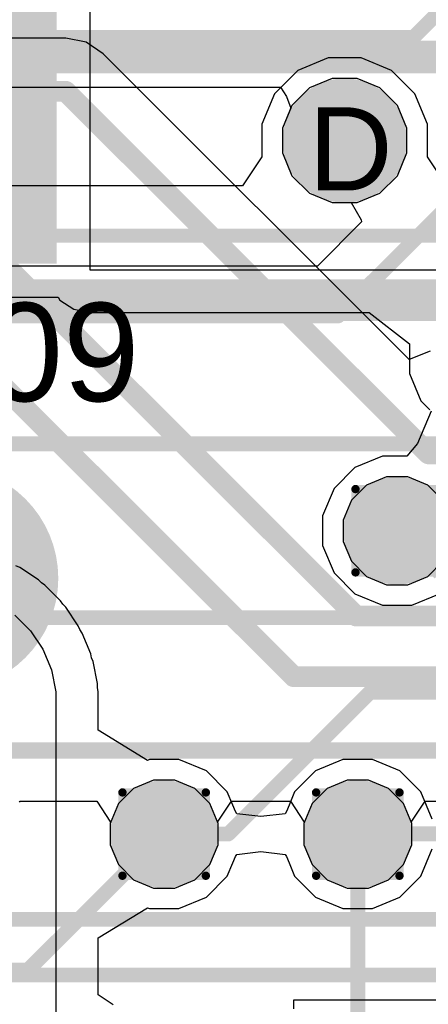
# Model space of a CAD drawing. Header units: inches. Extents: x -6 to 11.2, y -2.2 to 8.3.
# Tile 190 of 256: x 2.6846 to 2.7827, y 1.5233 to 1.7597. Entities that reach past the tile are written whole.
import ezdxf

# ---------------------------------------------------------------- set-up
doc = ezdxf.new("R2010")
doc.units = ezdxf.units.IN
doc.header["$MEASUREMENT"] = 0
for name, color, linetype in [('Board Layer Stack Bottom Overlay', 54, 'Continuous'), ('Board Layer Stack Bottom Solder', 6, 'Continuous'), ('Bottom Assembly', 56, 'Continuous'), ('Bottom Comp Body -Top13)-Comp Body -Bot14)', 56, 'Continuous'), ('Bottom Courtyard -Top15)-Courtyard -Bot16)', 56, 'Continuous'), ('Bottom Paste', 16, 'Continuous'), ('Drill Drawing', 1, 'Continuous'), ('Layer  6- Inner', 156, 'Continuous'), ('Layer 1- Top', 1, 'Continuous'), ('Layer 2- GND', 16, 'Continuous'), ('Layer 3- Inner', 16, 'Continuous'), ('Layer 4- Inner', 76, 'Continuous'), ('Layer 5- Inner', 90, 'Continuous'), ('Layer 7- PWR', 76, 'Continuous'), ('Layer 8- Bottom', 5, 'Continuous'), ('Top Overlay', 2, 'Continuous'), ('Top Solder', 216, 'Continuous'), ('Via Holes', 16, 'Continuous')]:
    doc.layers.add(name, color=color, linetype=linetype)
doc.styles.add('Arial', font='txt', dxfattribs={"height": 0.2})

# ---------------------------------------------------------------- blocks, each defined once
blk = doc.blocks.new('TEST_PAD_1_27_____SS_10')
at = {"layer": 'Layer 1- Top'}
h = blk.add_hatch(color=7, dxfattribs=at)
edge = h.paths.add_edge_path()
edge.add_arc((0, 0), 0.025, 0, 360)
at = {"layer": 'Top Solder'}
h = blk.add_hatch(color=216, dxfattribs=at)
edge = h.paths.add_edge_path()
edge.add_arc((0, 0), 0.02697, 0, 360)
blk = doc.blocks.new('FP_IHLP_5050CE_FP_3_175_3_MFG_B_477')
at = {"layer": 'Board Layer Stack Bottom Solder'}
blk.add_hatch(color=6, dxfattribs=at).paths.add_polyline_path([(0.11614, 0.10039), (0.31693, 0.10039), (0.31693, -0.10039), (0.11614, -0.10039)])
at = {"layer": 'Bottom Paste'}
blk.add_hatch(color=16, dxfattribs=at).paths.add_polyline_path([(0.11811, 0.09843), (0.31496, 0.09843), (0.31496, -0.09843), (0.11811, -0.09843)])
at = {"layer": 'Layer 8- Bottom'}
blk.add_hatch(color=7, dxfattribs=at).paths.add_polyline_path([(0.11811, 0.09843), (0.31496, 0.09843), (0.31496, -0.09843), (0.11811, -0.09843)])
at = {"layer": 'Board Layer Stack Bottom Overlay'}
blk.add_lwpolyline([(0.26732, 0.1378, 0.00787, 0.00787, 0), (0.26732, 0.25394, 0.00787, 0.00787, 0)], format="xyseb", dxfattribs=at)
blk.add_lwpolyline([(0.26535, 0.1378, 0.00394, 0.00394, 1), (0.26929, 0.1378, 0.00394, 0.00394, 1)], format="xyseb", close=True, dxfattribs=at)
at = {"layer": 'Bottom Assembly'}
blk.add_lwpolyline([(0.32677, -0.25787, 0.00787, 0.00787, 0), (0.32677, 0.25787, 0.00787, 0.00787, 0)], format="xyseb", dxfattribs=at)
at = {"layer": 'Bottom Comp Body -Top13)-Comp Body -Bot14)'}
blk.add_lwpolyline([(0.26732, -0.25394, 0.00787, 0.00787, 0), (0.26732, 0.25394, 0.00787, 0.00787, 0)], format="xyseb", dxfattribs=at)
at = {"layer": 'Bottom Courtyard -Top15)-Courtyard -Bot16)'}
blk.add_lwpolyline([(0.32677, -0.25787, 0.00787, 0.00787, 0), (0.32677, 0.25787, 0.00787, 0.00787, 0)], format="xyseb", dxfattribs=at)

msp = doc.modelspace()

# ---------------------------------------------------------------- hatches: boundary and pattern name
at = {"layer": 'Layer 1- Top'}
h = msp.add_hatch(color=7, dxfattribs=at)
edge = h.paths.add_edge_path()
edge.add_arc((2.7626, 1.73071), 0.00984, 0, 360)
h = msp.add_hatch(color=7, dxfattribs=at)
edge = h.paths.add_edge_path()
edge.add_arc((2.7752, 1.63701), 0.00787, 0, 360)
h = msp.add_hatch(color=7, dxfattribs=at)
edge = h.paths.add_edge_path()
edge.add_arc((2.71929, 1.56417), 0.00787, 0, 360)
h = msp.add_hatch(color=7, dxfattribs=at)
edge = h.paths.add_edge_path()
edge.add_arc((2.76575, 1.56417), 0.00787, 0, 360)
at = {"layer": 'Layer 2- GND'}
h = msp.add_hatch(color=7, dxfattribs=at)
edge = h.paths.add_edge_path()
edge.add_arc((2.7626, 1.73071), 0.01492, 0, 360)
h = msp.add_hatch(color=7, dxfattribs=at)
edge = h.paths.add_edge_path()
edge.add_arc((2.7752, 1.63701), 0.01295, 0, 360)
h = msp.add_hatch(color=7, dxfattribs=at)
edge = h.paths.add_edge_path()
edge.add_arc((2.71929, 1.56417), 0.01295, 0, 360)
h = msp.add_hatch(color=7, dxfattribs=at)
edge = h.paths.add_edge_path()
edge.add_arc((2.76575, 1.56417), 0.01295, 0, 360)
at = {"layer": 'Layer 3- Inner'}
h = msp.add_hatch(color=7, dxfattribs=at)
edge = h.paths.add_edge_path()
edge.add_arc((2.7752, 1.63701), 0.00787, 0, 360)
h = msp.add_hatch(color=7, dxfattribs=at)
edge = h.paths.add_edge_path()
edge.add_arc((2.71929, 1.56417), 0.00787, 0, 360)
h = msp.add_hatch(color=7, dxfattribs=at)
edge = h.paths.add_edge_path()
edge.add_arc((2.76575, 1.56417), 0.00787, 0, 360)
at = {"layer": 'Layer 4- Inner'}
h = msp.add_hatch(color=7, dxfattribs=at)
edge = h.paths.add_edge_path()
edge.add_arc((2.7626, 1.73071), 0.00984, 0, 360)
at = {"layer": 'Layer 7- PWR'}
h = msp.add_hatch(color=7, dxfattribs=at)
edge = h.paths.add_edge_path()
edge.add_arc((2.7626, 1.73071), 0.01492, 0, 360)
h = msp.add_hatch(color=7, dxfattribs=at)
edge = h.paths.add_edge_path()
edge.add_arc((2.7752, 1.63701), 0.01295, 0, 360)
h = msp.add_hatch(color=7, dxfattribs=at)
edge = h.paths.add_edge_path()
edge.add_arc((2.71929, 1.56417), 0.01295, 0, 360)
h = msp.add_hatch(color=7, dxfattribs=at)
edge = h.paths.add_edge_path()
edge.add_arc((2.76575, 1.56417), 0.01295, 0, 360)
at = {"layer": 'Layer 8- Bottom'}
h = msp.add_hatch(color=7, dxfattribs=at)
edge = h.paths.add_edge_path()
edge.add_arc((2.7626, 1.73071), 0.00984, 0, 360)
h = msp.add_hatch(color=7, dxfattribs=at)
edge = h.paths.add_edge_path()
edge.add_arc((2.7752, 1.63701), 0.00787, 0, 360)
h = msp.add_hatch(color=7, dxfattribs=at)
edge = h.paths.add_edge_path()
edge.add_arc((2.71929, 1.56417), 0.00787, 0, 360)
h = msp.add_hatch(color=7, dxfattribs=at)
edge = h.paths.add_edge_path()
edge.add_arc((2.76575, 1.56417), 0.00787, 0, 360)
at = {"layer": 'Via Holes'}
h = msp.add_hatch(color=7, dxfattribs=at)
edge = h.paths.add_edge_path()
edge.add_arc((2.7626, 1.73071), 0.00492, 0, 360)
h = msp.add_hatch(color=7, dxfattribs=at)
edge = h.paths.add_edge_path()
edge.add_arc((2.7752, 1.63701), 0.00295, 0, 360)
h = msp.add_hatch(color=7, dxfattribs=at)
edge = h.paths.add_edge_path()
edge.add_arc((2.71929, 1.56417), 0.00295, 0, 360)
h = msp.add_hatch(color=7, dxfattribs=at)
edge = h.paths.add_edge_path()
edge.add_arc((2.76575, 1.56417), 0.00295, 0, 360)

# ---------------------------------------------------------------- linework, layer by layer
at = {"layer": 'Drill Drawing'}
for points in [[(2.7652, 1.64701, 0.002, 0.002, 0), (2.7852, 1.64701, 0.002, 0.002, 0)], [(2.7652, 1.62701, 0.002, 0.002, 0), (2.7652, 1.64701, 0.002, 0.002, 0)], [(2.7652, 1.62701, 0.002, 0.002, 0), (2.7852, 1.62701, 0.002, 0.002, 0)], [(2.70929, 1.57417, 0.002, 0.002, 0), (2.72929, 1.57417, 0.002, 0.002, 0)], [(2.70929, 1.55417, 0.002, 0.002, 0), (2.70929, 1.57417, 0.002, 0.002, 0)], [(2.72929, 1.55417, 0.002, 0.002, 0), (2.72929, 1.57417, 0.002, 0.002, 0)], [(2.75575, 1.57417, 0.002, 0.002, 0), (2.77575, 1.57417, 0.002, 0.002, 0)], [(2.75575, 1.55417, 0.002, 0.002, 0), (2.75575, 1.57417, 0.002, 0.002, 0)], [(2.77575, 1.55417, 0.002, 0.002, 0), (2.77575, 1.57417, 0.002, 0.002, 0)], [(2.70929, 1.55417, 0.002, 0.002, 0), (2.72929, 1.55417, 0.002, 0.002, 0)], [(2.75575, 1.55417, 0.002, 0.002, 0), (2.77575, 1.55417, 0.002, 0.002, 0)]]:
    msp.add_lwpolyline(points, format="xyseb", dxfattribs=at)
for points in [[(2.7647, 1.64701, 0.001, 0.001, 1), (2.7657, 1.64701, 0.001, 0.001, 1)], [(2.7647, 1.64701, 0.001, 0.001, 1), (2.7657, 1.64701, 0.001, 0.001, 1)], [(2.7647, 1.62701, 0.001, 0.001, 1), (2.7657, 1.62701, 0.001, 0.001, 1)], [(2.7647, 1.62701, 0.001, 0.001, 1), (2.7657, 1.62701, 0.001, 0.001, 1)], [(2.70879, 1.57417, 0.001, 0.001, 1), (2.70979, 1.57417, 0.001, 0.001, 1)], [(2.70879, 1.57417, 0.001, 0.001, 1), (2.70979, 1.57417, 0.001, 0.001, 1)], [(2.72879, 1.57417, 0.001, 0.001, 1), (2.72979, 1.57417, 0.001, 0.001, 1)], [(2.72879, 1.57417, 0.001, 0.001, 1), (2.72979, 1.57417, 0.001, 0.001, 1)], [(2.75525, 1.57417, 0.001, 0.001, 1), (2.75625, 1.57417, 0.001, 0.001, 1)], [(2.75525, 1.57417, 0.001, 0.001, 1), (2.75625, 1.57417, 0.001, 0.001, 1)], [(2.77525, 1.57417, 0.001, 0.001, 1), (2.77625, 1.57417, 0.001, 0.001, 1)], [(2.77525, 1.57417, 0.001, 0.001, 1), (2.77625, 1.57417, 0.001, 0.001, 1)], [(2.70879, 1.55417, 0.001, 0.001, 1), (2.70979, 1.55417, 0.001, 0.001, 1)], [(2.70879, 1.55417, 0.001, 0.001, 1), (2.70979, 1.55417, 0.001, 0.001, 1)], [(2.72879, 1.55417, 0.001, 0.001, 1), (2.72979, 1.55417, 0.001, 0.001, 1)], [(2.72879, 1.55417, 0.001, 0.001, 1), (2.72979, 1.55417, 0.001, 0.001, 1)], [(2.75525, 1.55417, 0.001, 0.001, 1), (2.75625, 1.55417, 0.001, 0.001, 1)], [(2.75525, 1.55417, 0.001, 0.001, 1), (2.75625, 1.55417, 0.001, 0.001, 1)], [(2.77525, 1.55417, 0.001, 0.001, 1), (2.77625, 1.55417, 0.001, 0.001, 1)], [(2.77525, 1.55417, 0.001, 0.001, 1), (2.77625, 1.55417, 0.001, 0.001, 1)]]:
    msp.add_lwpolyline(points, format="xyseb", close=True, dxfattribs=at)
at = {"layer": 'Layer  6- Inner'}
for p, q in [((2.69567, 1.75526), (2.5, 1.75526)), ((2.70055, 1.75429), (2.69567, 1.75526)), ((2.70468, 1.75153), (2.70055, 1.75429)), ((2.77811, 1.6781), (2.70468, 1.75153)), ((2.75963, 1.74563), (2.75415, 1.74336)), ((2.76557, 1.74563), (2.75963, 1.74563)), ((2.77105, 1.74336), (2.76557, 1.74563)), ((2.75415, 1.74336), (2.74995, 1.73916)), ((2.77525, 1.73916), (2.77105, 1.74336)), ((2.74995, 1.73916), (2.74768, 1.73368)), ((2.77752, 1.73368), (2.77525, 1.73916)), ((2.74768, 1.73368), (2.74768, 1.72774)), ((2.77752, 1.72774), (2.77752, 1.73368)), ((2.74768, 1.72774), (2.74995, 1.72226)), ((2.77525, 1.72226), (2.77752, 1.72774)), ((2.74995, 1.72226), (2.75415, 1.71806)), ((2.77105, 1.71806), (2.77525, 1.72226)), ((2.75415, 1.71806), (2.75963, 1.71579)), ((2.76557, 1.71579), (2.77105, 1.71806)), ((2.75963, 1.71579), (2.76557, 1.71579)), ((2.78311, 1.68017), (2.77811, 1.6781)), ((2.68461, 1.57187), (2.68473, 1.57205)), ((2.68473, 1.57205), (2.70312, 1.57205)), ((2.70312, 1.57205), (2.70646, 1.56705)), ((2.73212, 1.56705), (2.73546, 1.57205)), ((2.73546, 1.57205), (2.74958, 1.57205)), ((2.74958, 1.57205), (2.75292, 1.56705)), ((2.77858, 1.56705), (2.78192, 1.57205)), ((2.78192, 1.57205), (2.8007, 1.57205)), ((2.70646, 1.56705), (2.70634, 1.56675)), ((2.70634, 1.56675), (2.70634, 1.5616)), ((2.73224, 1.56675), (2.73212, 1.56705)), ((2.73224, 1.5616), (2.73224, 1.56675)), ((2.75292, 1.56705), (2.7528, 1.56675)), ((2.7528, 1.56675), (2.7528, 1.5616)), ((2.7787, 1.56675), (2.77858, 1.56705)), ((2.7787, 1.5616), (2.7787, 1.56675)), ((2.70634, 1.5616), (2.70831, 1.55684)), ((2.73027, 1.55684), (2.73224, 1.5616)), ((2.7528, 1.5616), (2.75477, 1.55684)), ((2.77673, 1.55684), (2.7787, 1.5616)), ((2.70831, 1.55684), (2.71195, 1.55319)), ((2.72663, 1.55319), (2.73027, 1.55684)), ((2.75477, 1.55684), (2.75841, 1.55319)), ((2.77309, 1.55319), (2.77673, 1.55684)), ((2.71195, 1.55319), (2.71671, 1.55122)), ((2.71671, 1.55122), (2.72187, 1.55122)), ((2.72187, 1.55122), (2.72663, 1.55319)), ((2.75841, 1.55319), (2.76317, 1.55122)), ((2.76317, 1.55122), (2.76832, 1.55122)), ((2.76832, 1.55122), (2.77309, 1.55319))]:
    msp.add_line(p, q, dxfattribs=at)
for points in [[(2.5, 1.74252, 0.005, 0.005, 0), (2.69567, 1.74252, 0.005, 0.005, 0)], [(2.69567, 1.74252, 0.005, 0.005, 0), (2.78272, 1.65547, 0.005, 0.005, 0)], [(2.65591, 1.72598, 0.005, 0.005, 0), (2.76535, 1.61654, 0.005, 0.005, 0)], [(2.64528, 1.70709, 0.005, 0.005, 0), (2.75039, 1.60197, 0.005, 0.005, 0)], [(2.78272, 1.65547, 0.005, 0.005, 0), (2.8098, 1.65547, 0.005, 0.005, 0)], [(2.76535, 1.61654, 0.005, 0.005, 0), (2.79409, 1.61654, 0.005, 0.005, 0)], [(2.75039, 1.60197, 0.005, 0.005, 0), (2.94094, 1.60197, 0.005, 0.005, 0)], [(2.56535, 1.58425, 0.00394, 0.00394, 0), (2.81378, 1.58425, 0.00394, 0.00394, 0)]]:
    msp.add_lwpolyline(points, format="xyseb", dxfattribs=at)
for points in [[(2.69442, 1.74252, 0.0025, 0.0025, 1), (2.69692, 1.74252, 0.0025, 0.0025, 1)], [(2.69442, 1.74252, 0.0025, 0.0025, 1), (2.69692, 1.74252, 0.0025, 0.0025, 1)], [(2.78147, 1.65547, 0.0025, 0.0025, 1), (2.78397, 1.65547, 0.0025, 0.0025, 1)], [(2.78147, 1.65547, 0.0025, 0.0025, 1), (2.78397, 1.65547, 0.0025, 0.0025, 1)], [(2.7641, 1.61654, 0.0025, 0.0025, 1), (2.7666, 1.61654, 0.0025, 0.0025, 1)], [(2.7641, 1.61654, 0.0025, 0.0025, 1), (2.7666, 1.61654, 0.0025, 0.0025, 1)], [(2.74914, 1.60197, 0.0025, 0.0025, 1), (2.75164, 1.60197, 0.0025, 0.0025, 1)], [(2.74914, 1.60197, 0.0025, 0.0025, 1), (2.75164, 1.60197, 0.0025, 0.0025, 1)]]:
    msp.add_lwpolyline(points, format="xyseb", close=True, dxfattribs=at)
at = {"layer": 'Layer 1- Top'}
for p, q in [((2.75865, 1.75055), (2.75136, 1.74753)), ((2.76655, 1.75055), (2.75865, 1.75055)), ((2.77384, 1.74753), (2.76655, 1.75055)), ((2.75136, 1.74753), (2.74578, 1.74195)), ((2.77942, 1.74195), (2.77384, 1.74753)), ((2.74578, 1.74195), (2.74276, 1.73466)), ((2.78244, 1.73466), (2.77942, 1.74195)), ((2.74276, 1.73466), (2.74276, 1.72676)), ((2.78244, 1.72676), (2.78244, 1.73466)), ((2.74276, 1.72676), (2.7381, 1.7198)), ((2.7871, 1.7198), (2.78244, 1.72676)), ((2.7381, 1.7198), (2.62344, 1.7198))]:
    msp.add_line(p, q, dxfattribs=at)
for points in [[(2.6185, 1.70787, 0.00339, 0.00339, 0), (2.82008, 1.70787, 0.00339, 0.00339, 0)], [(2.61299, 1.69567, 0.00339, 0.00339, 0), (2.8248, 1.69567, 0.00339, 0.00339, 0)], [(2.7752, 1.63701, 0.00354, 0.00354, 0), (2.78543, 1.62677, 0.00354, 0.00354, 0)], [(2.68661, 1.5315, 0.00354, 0.00354, 0), (2.71929, 1.56417, 0.00354, 0.00354, 0)], [(2.76575, 1.49646, 0.00354, 0.00354, 0), (2.76575, 1.56417, 0.00354, 0.00354, 0)], [(2.65669, 1.5315, 0.00354, 0.00354, 0), (2.68661, 1.5315, 0.00354, 0.00354, 0)]]:
    msp.add_lwpolyline(points, format="xyseb", dxfattribs=at)
for points in [[(2.77431, 1.63701, 0.00177, 0.00177, 1), (2.77608, 1.63701, 0.00177, 0.00177, 1)], [(2.71841, 1.56417, 0.00177, 0.00177, 1), (2.72018, 1.56417, 0.00177, 0.00177, 1)], [(2.76486, 1.56417, 0.00177, 0.00177, 1), (2.76663, 1.56417, 0.00177, 0.00177, 1)], [(2.68573, 1.5315, 0.00177, 0.00177, 1), (2.6875, 1.5315, 0.00177, 0.00177, 1)], [(2.68573, 1.5315, 0.00177, 0.00177, 1), (2.6875, 1.5315, 0.00177, 0.00177, 1)]]:
    msp.add_lwpolyline(points, format="xyseb", close=True, dxfattribs=at)
at = {"layer": 'Layer 3- Inner'}
for p, q in [((2.46458, 1.74351), (2.74723, 1.74351)), ((2.74723, 1.74351), (2.74861, 1.7413)), ((2.74861, 1.7413), (2.74968, 1.73851)), ((2.74968, 1.73851), (2.74768, 1.73368)), ((2.74768, 1.73368), (2.74768, 1.72774)), ((2.74768, 1.72774), (2.74995, 1.72226)), ((2.74995, 1.72226), (2.75415, 1.71806)), ((2.75415, 1.71806), (2.75963, 1.71579)), ((2.75963, 1.71579), (2.76418, 1.71579)), ((2.76418, 1.71579), (2.76652, 1.71166)), ((2.76664, 1.71117), (2.75605, 1.70058)), ((2.76652, 1.71166), (2.76664, 1.71117)), ((2.75605, 1.70058), (2.58965, 1.70058))]:
    msp.add_line(p, q, dxfattribs=at)
for points in [[(2.77913, 1.75551, 0.00354, 0.00354, 0), (2.81811, 1.79449, 0.00354, 0.00354, 0)], [(1.96654, 1.75551, 0.00354, 0.00354, 0), (2.77913, 1.75551, 0.00354, 0.00354, 0)], [(2.76102, 1.68858, 0.00354, 0.00354, 0), (2.81575, 1.74331, 0.00354, 0.00354, 0)], [(2.57598, 1.68858, 0.00354, 0.00354, 0), (2.76102, 1.68858, 0.00354, 0.00354, 0)], [(2.65984, 1.65787, 0.00354, 0.00354, 0), (2.80472, 1.65787, 0.00354, 0.00354, 0)], [(2.7752, 1.63701, 0.00354, 0.00354, 0), (2.77598, 1.63622, 0.00354, 0.00354, 0)], [(2.77598, 1.63622, 0.00354, 0.00354, 0), (2.85984, 1.63622, 0.00354, 0.00354, 0)], [(2.63228, 1.61614, 0.00354, 0.00354, 0), (2.86457, 1.61614, 0.00354, 0.00354, 0)], [(2.73465, 1.56417, 0.00354, 0.00354, 0), (2.76869, 1.59821, 0.00354, 0.00354, 0)], [(2.76869, 1.59821, 0.00354, 0.00354, 0), (2.86869, 1.59821, 0.00354, 0.00354, 0)], [(2.71929, 1.56417, 0.00354, 0.00354, 0), (2.73465, 1.56417, 0.00354, 0.00354, 0)], [(2.7658, 1.56423, 0.00354, 0.00354, 0), (2.84559, 1.56423, 0.00354, 0.00354, 0)], [(2.60866, 1.5437, 0.00354, 0.00354, 0), (2.8622, 1.5437, 0.00354, 0.00354, 0)], [(2.41457, 1.53032, 0.00354, 0.00354, 0), (2.87953, 1.53032, 0.00354, 0.00354, 0)]]:
    msp.add_lwpolyline(points, format="xyseb", dxfattribs=at)
for points in [[(2.77825, 1.75551, 0.00177, 0.00177, 1), (2.78002, 1.75551, 0.00177, 0.00177, 1)], [(2.77825, 1.75551, 0.00177, 0.00177, 1), (2.78002, 1.75551, 0.00177, 0.00177, 1)], [(2.76014, 1.68858, 0.00177, 0.00177, 1), (2.76191, 1.68858, 0.00177, 0.00177, 1)], [(2.76014, 1.68858, 0.00177, 0.00177, 1), (2.76191, 1.68858, 0.00177, 0.00177, 1)], [(2.77431, 1.63701, 0.00177, 0.00177, 1), (2.77608, 1.63701, 0.00177, 0.00177, 1)], [(2.7751, 1.63622, 0.00177, 0.00177, 1), (2.77687, 1.63622, 0.00177, 0.00177, 1)], [(2.7751, 1.63622, 0.00177, 0.00177, 1), (2.77687, 1.63622, 0.00177, 0.00177, 1)], [(2.7678, 1.59821, 0.00177, 0.00177, 1), (2.76957, 1.59821, 0.00177, 0.00177, 1)], [(2.7678, 1.59821, 0.00177, 0.00177, 1), (2.76957, 1.59821, 0.00177, 0.00177, 1)], [(2.71841, 1.56417, 0.00177, 0.00177, 1), (2.72018, 1.56417, 0.00177, 0.00177, 1)], [(2.73376, 1.56417, 0.00177, 0.00177, 1), (2.73553, 1.56417, 0.00177, 0.00177, 1)], [(2.73376, 1.56417, 0.00177, 0.00177, 1), (2.73553, 1.56417, 0.00177, 0.00177, 1)], [(2.76492, 1.56423, 0.00177, 0.00177, 1), (2.76669, 1.56423, 0.00177, 0.00177, 1)]]:
    msp.add_lwpolyline(points, format="xyseb", close=True, dxfattribs=at)
at = {"layer": 'Layer 4- Inner'}
for p, q in [((2.76786, 1.64799), (2.76422, 1.64434)), ((2.77262, 1.64996), (2.76786, 1.64799)), ((2.77777, 1.64996), (2.77262, 1.64996)), ((2.78253, 1.64799), (2.77777, 1.64996)), ((2.78618, 1.64434), (2.78253, 1.64799)), ((2.76422, 1.64434), (2.76224, 1.63958)), ((2.76224, 1.63958), (2.76224, 1.63443)), ((2.76224, 1.63443), (2.76422, 1.62967)), ((2.76422, 1.62967), (2.76786, 1.62603)), ((2.78253, 1.62603), (2.78618, 1.62967)), ((2.76786, 1.62603), (2.77262, 1.62406)), ((2.77777, 1.62406), (2.78253, 1.62603)), ((2.77262, 1.62406), (2.77777, 1.62406)), ((2.71671, 1.57713), (2.71195, 1.57515)), ((2.72187, 1.57713), (2.71671, 1.57713)), ((2.72663, 1.57515), (2.72187, 1.57713)), ((2.76317, 1.57713), (2.75841, 1.57515)), ((2.76832, 1.57713), (2.76317, 1.57713)), ((2.77309, 1.57515), (2.76832, 1.57713)), ((2.71195, 1.57515), (2.70831, 1.57151)), ((2.73027, 1.57151), (2.72663, 1.57515)), ((2.75841, 1.57515), (2.75477, 1.57151)), ((2.77673, 1.57151), (2.77309, 1.57515)), ((2.70831, 1.57151), (2.70634, 1.56675)), ((2.73224, 1.56675), (2.73027, 1.57151)), ((2.75477, 1.57151), (2.7528, 1.56675)), ((2.7787, 1.56675), (2.77673, 1.57151)), ((2.70634, 1.56675), (2.70634, 1.5616)), ((2.73224, 1.5616), (2.73224, 1.56675)), ((2.7528, 1.56675), (2.7528, 1.5616)), ((2.7787, 1.5616), (2.7787, 1.56675)), ((2.70634, 1.5616), (2.70831, 1.55684)), ((2.73027, 1.55684), (2.73224, 1.5616)), ((2.7528, 1.5616), (2.75477, 1.55684)), ((2.77673, 1.55684), (2.7787, 1.5616)), ((2.70831, 1.55684), (2.71195, 1.55319)), ((2.72663, 1.55319), (2.73027, 1.55684)), ((2.75477, 1.55684), (2.75841, 1.55319)), ((2.77309, 1.55319), (2.77673, 1.55684)), ((2.71195, 1.55319), (2.71671, 1.55122)), ((2.71671, 1.55122), (2.72187, 1.55122)), ((2.72187, 1.55122), (2.72663, 1.55319)), ((2.75841, 1.55319), (2.76317, 1.55122)), ((2.76317, 1.55122), (2.76832, 1.55122)), ((2.76832, 1.55122), (2.77309, 1.55319))]:
    msp.add_line(p, q, dxfattribs=at)
at = {"layer": 'Layer 5- Inner'}
for p, q in [((2.75963, 1.74563), (2.75415, 1.74336)), ((2.76557, 1.74563), (2.75963, 1.74563)), ((2.77105, 1.74336), (2.76557, 1.74563)), ((2.75415, 1.74336), (2.74995, 1.73916)), ((2.77525, 1.73916), (2.77105, 1.74336)), ((2.74995, 1.73916), (2.74768, 1.73368)), ((2.77752, 1.73368), (2.77525, 1.73916)), ((2.74768, 1.73368), (2.74768, 1.72774)), ((2.77752, 1.72774), (2.77752, 1.73368)), ((2.74768, 1.72774), (2.74995, 1.72226)), ((2.77525, 1.72226), (2.77752, 1.72774)), ((2.74995, 1.72226), (2.75415, 1.71806)), ((2.77105, 1.71806), (2.77525, 1.72226)), ((2.75415, 1.71806), (2.75963, 1.71579)), ((2.76557, 1.71579), (2.77105, 1.71806)), ((2.75963, 1.71579), (2.76557, 1.71579)), ((2.76786, 1.64799), (2.76422, 1.64434)), ((2.77262, 1.64996), (2.76786, 1.64799)), ((2.77777, 1.64996), (2.77262, 1.64996)), ((2.78253, 1.64799), (2.77777, 1.64996)), ((2.78618, 1.64434), (2.78253, 1.64799)), ((2.76422, 1.64434), (2.76224, 1.63958)), ((2.76224, 1.63958), (2.76224, 1.63443)), ((2.76224, 1.63443), (2.76422, 1.62967)), ((2.76422, 1.62967), (2.76786, 1.62603)), ((2.78253, 1.62603), (2.78618, 1.62967)), ((2.76786, 1.62603), (2.77262, 1.62406)), ((2.77777, 1.62406), (2.78253, 1.62603)), ((2.77262, 1.62406), (2.77777, 1.62406)), ((2.71671, 1.57713), (2.71195, 1.57515)), ((2.72187, 1.57713), (2.71671, 1.57713)), ((2.72663, 1.57515), (2.72187, 1.57713)), ((2.76317, 1.57713), (2.75841, 1.57515)), ((2.76832, 1.57713), (2.76317, 1.57713)), ((2.77309, 1.57515), (2.76832, 1.57713)), ((2.71195, 1.57515), (2.70831, 1.57151)), ((2.73027, 1.57151), (2.72663, 1.57515)), ((2.75841, 1.57515), (2.75477, 1.57151)), ((2.77673, 1.57151), (2.77309, 1.57515)), ((2.70831, 1.57151), (2.70634, 1.56675)), ((2.73224, 1.56675), (2.73027, 1.57151)), ((2.75477, 1.57151), (2.7528, 1.56675)), ((2.7787, 1.56675), (2.77673, 1.57151)), ((2.70634, 1.56675), (2.70634, 1.5616)), ((2.73224, 1.5616), (2.73224, 1.56675)), ((2.7528, 1.56675), (2.7528, 1.5616)), ((2.7787, 1.5616), (2.7787, 1.56675)), ((2.70634, 1.5616), (2.70831, 1.55684)), ((2.73027, 1.55684), (2.73224, 1.5616)), ((2.7528, 1.5616), (2.75477, 1.55684)), ((2.77673, 1.55684), (2.7787, 1.5616)), ((2.70831, 1.55684), (2.71195, 1.55319)), ((2.72663, 1.55319), (2.73027, 1.55684)), ((2.75477, 1.55684), (2.75841, 1.55319)), ((2.77309, 1.55319), (2.77673, 1.55684)), ((2.71195, 1.55319), (2.71671, 1.55122)), ((2.71671, 1.55122), (2.72187, 1.55122)), ((2.72187, 1.55122), (2.72663, 1.55319)), ((2.75841, 1.55319), (2.76317, 1.55122)), ((2.76317, 1.55122), (2.76832, 1.55122)), ((2.76832, 1.55122), (2.77309, 1.55319))]:
    msp.add_line(p, q, dxfattribs=at)
at = {"layer": 'Layer 8- Bottom'}
for p, q in [((2.70151, 1.69961), (2.70151, 1.7976)), ((2.84756, 1.69961), (2.70151, 1.69961)), ((2.66659, 1.69311), (2.69383, 1.69311)), ((2.69383, 1.69311), (2.6943, 1.6924)), ((2.6943, 1.6924), (2.69761, 1.69019)), ((2.69761, 1.69019), (2.70151, 1.68941)), ((2.70151, 1.68941), (2.76851, 1.68941)), ((2.76851, 1.68941), (2.77819, 1.6819)), ((2.77819, 1.6819), (2.77819, 1.67479)), ((2.77819, 1.67479), (2.78091, 1.66822)), ((2.78091, 1.66822), (2.78305, 1.66608)), ((2.78338, 1.66575), (2.78008, 1.65799)), ((2.78008, 1.65799), (2.77755, 1.65488)), ((2.77164, 1.65488), (2.76507, 1.65216)), ((2.77755, 1.65488), (2.77164, 1.65488)), ((2.76507, 1.65216), (2.76004, 1.64713)), ((2.76004, 1.64713), (2.75732, 1.64056)), ((2.75732, 1.64056), (2.75732, 1.63345)), ((2.75732, 1.63345), (2.76004, 1.62688)), ((2.68467, 1.62822), (2.68375, 1.6286)), ((2.68912, 1.62525), (2.68467, 1.62822)), ((2.76004, 1.62688), (2.76507, 1.62186)), ((2.68983, 1.62454), (2.68912, 1.62525)), ((2.69067, 1.62398), (2.68983, 1.62454)), ((2.69445, 1.6202), (2.69067, 1.62398)), ((2.69501, 1.61936), (2.69445, 1.6202)), ((2.76507, 1.62186), (2.77164, 1.61913)), ((2.77875, 1.61913), (2.78532, 1.62186)), ((2.69572, 1.61865), (2.69501, 1.61936)), ((2.69869, 1.6142), (2.69572, 1.61865)), ((2.77164, 1.61913), (2.77875, 1.61913)), ((2.68346, 1.61677), (2.68724, 1.61299)), ((2.68724, 1.61299), (2.69022, 1.60854)), ((2.69908, 1.61327), (2.69869, 1.6142)), ((2.69964, 1.61244), (2.69908, 1.61327)), ((2.70168, 1.60749), (2.69964, 1.61244)), ((2.69022, 1.60854), (2.69226, 1.60359)), ((2.70188, 1.60651), (2.70168, 1.60749)), ((2.70226, 1.60558), (2.70188, 1.60651)), ((2.70331, 1.60033), (2.70226, 1.60558)), ((2.69226, 1.60359), (2.69331, 1.59834)), ((2.69331, 1.59834), (2.69331, 1.59567)), ((2.70331, 1.59933), (2.70331, 1.60033)), ((2.7035, 1.59834), (2.70331, 1.59933)), ((2.7035, 1.58909), (2.7035, 1.59834)), ((2.69331, 1.59567), (2.69331, 1.5102)), ((2.71531, 1.58187), (2.7035, 1.58909)), ((2.71574, 1.58205), (2.71531, 1.58187)), ((2.72285, 1.58205), (2.71574, 1.58205)), ((2.72942, 1.57933), (2.72285, 1.58205)), ((2.76219, 1.58205), (2.75562, 1.57933)), ((2.7693, 1.58205), (2.76219, 1.58205)), ((2.77587, 1.57933), (2.7693, 1.58205)), ((2.73444, 1.5743), (2.72942, 1.57933)), ((2.75562, 1.57933), (2.7506, 1.5743)), ((2.7809, 1.5743), (2.77587, 1.57933)), ((2.73578, 1.57108), (2.73444, 1.5743)), ((2.7506, 1.5743), (2.74926, 1.57108)), ((2.78362, 1.56773), (2.7809, 1.5743)), ((2.73639, 1.56959), (2.73578, 1.57108)), ((2.74926, 1.57108), (2.74865, 1.56959)), ((2.73674, 1.56904), (2.73639, 1.56959)), ((2.73639, 1.56959), (2.73639, 1.56959)), ((2.74252, 1.56836), (2.73674, 1.56904)), ((2.7483, 1.56904), (2.74252, 1.56836)), ((2.74864, 1.56959), (2.7483, 1.56904)), ((2.74865, 1.56959), (2.74864, 1.56959)), ((2.7809, 1.55405), (2.78362, 1.56062)), ((2.73578, 1.55726), (2.73639, 1.55875)), ((2.73639, 1.55875), (2.73674, 1.5593)), ((2.73639, 1.55875), (2.73639, 1.55875)), ((2.73674, 1.5593), (2.74252, 1.55998)), ((2.74252, 1.55998), (2.7483, 1.5593)), ((2.7483, 1.5593), (2.74864, 1.55875)), ((2.74864, 1.55875), (2.74865, 1.55875)), ((2.74865, 1.55875), (2.74926, 1.55726)), ((2.73444, 1.55405), (2.73578, 1.55726)), ((2.74926, 1.55726), (2.7506, 1.55405)), ((2.72942, 1.54902), (2.73444, 1.55405)), ((2.7506, 1.55405), (2.75562, 1.54902)), ((2.77587, 1.54902), (2.7809, 1.55405)), ((2.72285, 1.5463), (2.72942, 1.54902)), ((2.75562, 1.54902), (2.76219, 1.5463)), ((2.7693, 1.5463), (2.77587, 1.54902)), ((2.7035, 1.53925), (2.71531, 1.54647)), ((2.71531, 1.54647), (2.71574, 1.5463)), ((2.71574, 1.5463), (2.72285, 1.5463)), ((2.76219, 1.5463), (2.7693, 1.5463)), ((2.7035, 1.52558), (2.7035, 1.53925)), ((2.70707, 1.52319), (2.7035, 1.52558)), ((2.80222, 1.52433), (2.75033, 1.52433)), ((2.75033, 1.52433), (2.75033, 1.5222))]:
    msp.add_line(p, q, dxfattribs=at)

# ---------------------------------------------------------------- block references
for name, p, rotation in [('FP_IHLP_5050CE_FP_3_175_3_MFG_B_477', (2.59309, 2.01807), 270), ('TEST_PAD_1_27_____SS_10', (2.66693, 1.62559), 90)]:
    msp.add_blockref(name, p, dxfattribs=dict(rotation=rotation))

# ---------------------------------------------------------------- texts
at = {"layer": 'Drill Drawing', "style": 'Arial'}
msp.add_text('D', height=0.02, dxfattribs=at).set_placement((2.75393, 1.71871))
at = {"layer": 'Top Overlay', "style": 'Arial'}
msp.add_text('TP309', height=0.023622, dxfattribs=at).set_placement((2.61616, 1.66811))

doc.saveas('drawing.dxf')
